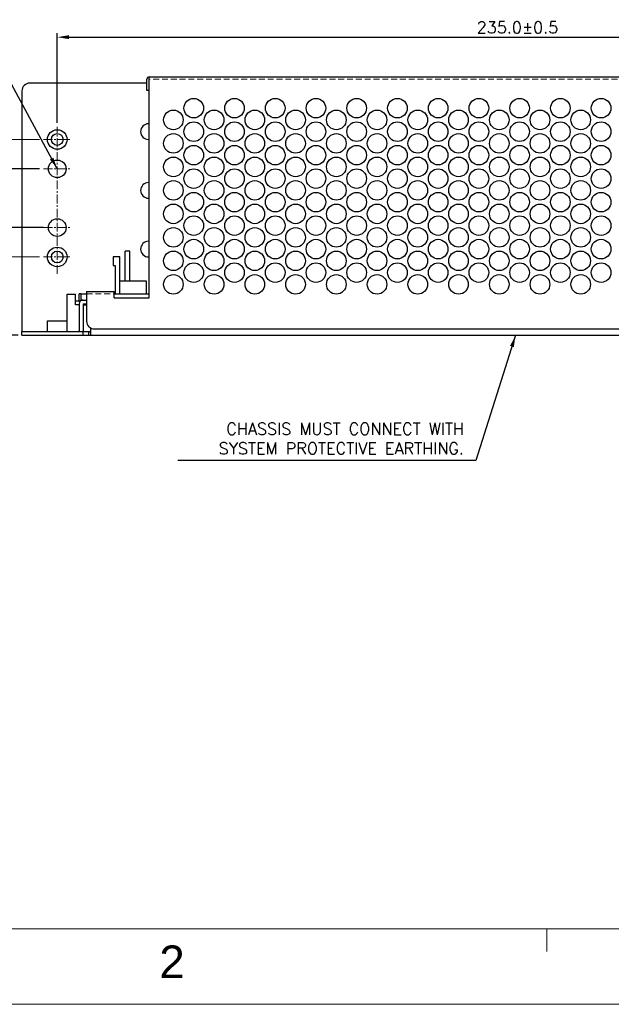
# Model space of a CAD drawing. Header units: millimetres. Extents: x 0 to 2584, y 0 to 2729.
# Tile 9 of 33: x 1209 to 1360, y 0 to 251. Entities that reach past the tile are written whole.
import ezdxf
from ezdxf.enums import TextEntityAlignment as Align

# ---------------------------------------------------------------- set-up
doc = ezdxf.new("R2010")
doc.units = ezdxf.units.MM
doc.header["$LTSCALE"] = 6
doc.linetypes.add('CENTER', pattern=[0.6, 0.375, -0.075, 0.075, -0.075])
doc.linetypes.add('HIDDEN', pattern=[0.375, 0.25, -0.125])
doc.layers.get('0').update_dxf_attribs({"linetype": 'CONTINUOUS'})
doc.layers.get('Defpoints').update_dxf_attribs({"linetype": 'CONTINUOUS'})
for name, color, linetype in [('02___PRT_ALL_AXES', 7, 'CONTINUOUS'), ('CENTER', 130, 'CENTER'), ('DIM', 2, 'CONTINUOUS'), ('H', 6, 'HIDDEN'), ('PAPER', 7, 'CONTINUOUS')]:
    doc.layers.add(name, color=color, linetype=linetype)
doc.styles.add('ARIAL', font='arial.ttf')
doc.styles.add('ROMANS', font='romans')
doc.styles.add('SIMPLEX', font='SIMPLEX.shx')
doc.styles.get("Standard").update_dxf_attribs({"font": 'ROMANS.SHX'})
doc.dimstyles.new('S_STANDARD', dxfattribs={"dimscale": 0, "dimtxt": 3, "dimasz": 3, "dimexe": 1, "dimexo": 1, "dimgap": 1, "dimtad": 1, "dimdec": 1, "dimzin": 0, "dimdsep": 46, "dimtxsty": 'ROMANS', "dimcen": -0.5, "dimadec": 0, "dimazin": 0, "dimtp": 0.1, "dimtfac": 1, "dimtdec": 1, "dimtmove": 0, "dimatfit": 3, "dimfxl": 1, "dimtolj": 1, "dimtzin": 0, "dimarcsym": 0})
doc.dimstyles.new('STANDARD$0', dxfattribs={"dimtxt": 3, "dimasz": 3, "dimexe": 1, "dimexo": 1, "dimgap": 1, "dimtad": 1, "dimdec": 1, "dimzin": 0, "dimdsep": 46, "dimtxsty": 'STANDARD', "dimcen": -0.5, "dimclrd": 2, "dimclre": 2, "dimclrt": 2, "dimadec": 0, "dimazin": 0, "dimtfac": 1, "dimtdec": 1, "dimtmove": 0, "dimatfit": 3, "dimfxl": 1, "dimtolj": 1, "dimtzin": 0, "dimarcsym": 0})

# ---------------------------------------------------------------- blocks, each defined once
blk = doc.blocks.new('s')
at = {"layer": 'PAPER', "color": 3, "lineweight": 0}
blk.add_line((2488.12, 19.31), (1715.88, 19.31), dxfattribs=at)
at = {"layer": 'PAPER', "color": 2, "lineweight": 0}
blk.add_line((2102, 19.31), (2102, 13.51), dxfattribs=at)
at = {"layer": 'PAPER', "color": 4, "lineweight": 0}
blk.add_line((1696.57, 0), (2507.43, 0), dxfattribs=at)
at = {"lineweight": 0, "style": 'ARIAL'}
for tag, height, p in [('TITLE', 8.69, (2412.52, 69.28)), ('PJZ-34V150WBHG', 7.72, (2412.52, 37.56))]:
    blk.add_attdef(tag, text='', height=height, dxfattribs=at).set_placement(p, align=Align.CENTER)
for tag, p, height in [('V', (2172.78, 49.93), 3.86), ('00', (2470.42, 29.5), 7.72), ('mm', (2184.78, 22.12), 4.83), ('ADP-XX', (2232.63, 21.52), 4.83), ('2_____2', (2363.13, 22.51), 4.83), ("XX/XX'XX", (2432.39, 21.5), 4.83), ('--', (2148.11, 21.74), 4.83)]:
    blk.add_attdef(tag, p, '', height=height, dxfattribs=at)
at = {"layer": 'PAPER', "color": 1, "lineweight": 0, "style": 'ARIAL'}
blk.add_text('2', height=8.34, dxfattribs=at).set_placement((2003.1, 6.68))
blk = doc.blocks.new('*D36')
at = {"layer": 'Defpoints', "color": 0, "lineweight": 0}
for p in [(1453.72, 247), (1218.72, 224.12), (1453.72, 224.12)]:
    blk.add_point(p, dxfattribs=at)
at = {"layer": 'DIM', "lineweight": -2}
for p, q in [((1218.72, 225.12), (1218.72, 248)), ((1221.72, 247), (1450.72, 247)), ((1453.72, 225.12), (1453.72, 248))]:
    blk.add_line(p, q, dxfattribs=at)
at = {"layer": 'DIM', "lineweight": 0}
for points in [[(1221.72, 247.5), (1221.72, 246.5), (1218.72, 247)], [(1450.72, 247.5), (1450.72, 246.5), (1453.72, 247)]]:
    blk.add_solid(points, dxfattribs=at)
at = {"layer": 'DIM', "lineweight": 0, "insert": (1336.22, 249.5), "char_height": 3, "attachment_point": 5, "style": 'SIMPLEX'}
blk.add_mtext('\\A1;235.0±0.5', dxfattribs=at)
blk = doc.blocks.new('*D41')
at = {"layer": 'Defpoints', "color": 0, "lineweight": 0}
for p in [(1198.26, 198.37), (1215.22, 198.37), (1209.72, 170.87)]:
    blk.add_point(p, dxfattribs=at)
at = {"layer": 'DIM', "lineweight": -2}
for p, q in [((1214.22, 198.37), (1197.26, 198.37)), ((1198.26, 173.87), (1198.26, 195.37)), ((1208.72, 170.87), (1197.26, 170.87))]:
    blk.add_line(p, q, dxfattribs=at)
at = {"layer": 'DIM', "lineweight": 0}
for points in [[(1197.76, 195.37), (1198.76, 195.37), (1198.26, 198.37)], [(1197.76, 173.87), (1198.76, 173.87), (1198.26, 170.87)]]:
    blk.add_solid(points, dxfattribs=at)
at = {"layer": 'DIM', "lineweight": 0, "insert": (1195.76, 184.62), "char_height": 3, "attachment_point": 5, "rotation": 90, "style": 'SIMPLEX'}
blk.add_mtext('\\A1;27.5±0.5', dxfattribs=at)
blk = doc.blocks.new('*D42')
at = {"layer": 'Defpoints', "color": 0, "lineweight": 0}
for p in [(1198.26, 213.37), (1215.22, 213.37), (1216.22, 198.37)]:
    blk.add_point(p, dxfattribs=at)
at = {"layer": 'DIM', "lineweight": -2}
for p, q in [((1198.26, 213.37), (1198.26, 237.8)), ((1214.22, 213.37), (1197.26, 213.37)), ((1198.26, 201.37), (1198.26, 210.37)), ((1215.22, 198.37), (1197.26, 198.37))]:
    blk.add_line(p, q, dxfattribs=at)
at = {"layer": 'DIM', "lineweight": 0}
for points in [[(1197.76, 210.37), (1198.76, 210.37), (1198.26, 213.37)], [(1197.76, 201.37), (1198.76, 201.37), (1198.26, 198.37)]]:
    blk.add_solid(points, dxfattribs=at)
at = {"layer": 'DIM', "lineweight": 0, "insert": (1195.76, 227.09), "char_height": 3, "attachment_point": 5, "rotation": 90, "style": 'SIMPLEX'}
blk.add_mtext('\\A1;15.0±0.5', dxfattribs=at)
blk = doc.blocks.new('*D43')
at = {"layer": 'Defpoints', "color": 0, "lineweight": 0}
for p in [(1186.36, 190.87), (1193.88, 190.87), (1209.72, 170.87)]:
    blk.add_point(p, dxfattribs=at)
at = {"layer": 'DIM', "lineweight": -2}
for p, q in [((1192.88, 190.87), (1185.36, 190.87)), ((1186.36, 173.87), (1186.36, 187.87)), ((1208.72, 170.87), (1185.36, 170.87))]:
    blk.add_line(p, q, dxfattribs=at)
at = {"layer": 'DIM', "lineweight": 0}
for points in [[(1185.86, 187.87), (1186.86, 187.87), (1186.36, 190.87)], [(1185.86, 173.87), (1186.86, 173.87), (1186.36, 170.87)]]:
    blk.add_solid(points, dxfattribs=at)
at = {"layer": 'DIM', "lineweight": 0, "insert": (1183.86, 180.87), "char_height": 3, "attachment_point": 5, "rotation": 90, "style": 'SIMPLEX'}
blk.add_mtext('\\A1;20.0±0.5', dxfattribs=at)

msp = doc.modelspace()

# ---------------------------------------------------------------- linework, layer by layer
at = {"color": 3, "linetype": 'Continuous'}
for p, q in [((1242.22, 180.47), (1242.22, 236.87)), ((1242.22, 236.87), (1430.22, 236.87)), ((1241.62, 235.27), (1211.72, 235.27)), ((1241.62, 233.37), (1241.62, 236.27)), ((1209.72, 233.27), (1209.72, 171.87)), ((1242.22, 224.87), (1242.02, 224.87)), ((1242.02, 220.87), (1242.22, 220.87)), ((1242.22, 209.87), (1242.02, 209.87)), ((1242.02, 205.87), (1242.22, 205.87)), ((1242.22, 194.87), (1242.02, 194.87)), ((1242.02, 190.87), (1242.22, 190.87)), ((1221.22, 174.57), (1221.22, 181.37)), ((1221.22, 181.37), (1223.42, 181.37)), ((1223.42, 179.67), (1223.42, 181.37)), ((1226.22, 182.07), (1226.22, 174.47)), ((1226.22, 182.07), (1233.22, 182.07)), ((1233.22, 180.47), (1233.22, 182.07)), ((1223.42, 179.67), (1224.32, 179.67)), ((1224.32, 178.87), (1224.32, 171.97)), ((1225.32, 179.87), (1226.22, 179.87)), ((1233.22, 180.47), (1242.22, 180.47)), ((1209.72, 171.87), (1227.22, 171.87)), ((1228.22, 172.47), (1443.22, 172.47))]:
    msp.add_line(p, q, dxfattribs=at)
at = {"color": 7, "linetype": 'Continuous'}
for p, q in [((1242.22, 233.37), (1241.62, 233.37)), ((1236.1, 184.67), (1236.1, 192.37)), ((1237.24, 192.37), (1236.1, 192.37)), ((1237.24, 184.67), (1237.24, 192.37)), ((1232.97, 190.87), (1232.97, 188.67)), ((1234.67, 190.87), (1232.97, 190.87)), ((1232.97, 188.67), (1233.47, 188.67)), ((1233.47, 188.67), (1233.47, 181.47)), ((1234.67, 181.47), (1234.67, 190.87)), ((1241.47, 184.67), (1234.67, 184.67)), ((1241.47, 181.47), (1241.47, 184.67)), ((1224.32, 179.67), (1224.32, 181.47)), ((1224.72, 181.47), (1224.32, 181.47)), ((1223.42, 178.67), (1223.42, 179.67)), ((1224.32, 178.67), (1223.42, 178.67)), ((1225.32, 178.87), (1225.32, 171.97)), ((1225.32, 178.87), (1226.22, 178.87)), ((1225.32, 178.67), (1226.22, 178.67)), ((1225.72, 178.87), (1225.72, 178.67)), ((1209.72, 170.87), (1209.72, 171.87)), ((1225.22, 171.87), (1225.22, 170.87)), ((1226.72, 171.87), (1226.72, 170.87)), ((1227.22, 172.76), (1227.22, 170.87)), ((1209.72, 170.87), (1461.72, 170.87))]:
    msp.add_line(p, q, dxfattribs=at)
at = {"color": 3, "linetype": 'Continuous'}
for centre, radius, start, end in [((1242.22, 236.27), 0.6, 90, 180), ((1211.72, 233.27), 2, 90, 180), ((1242.02, 222.87), 2, 90, 270), ((1242.02, 207.87), 2, 90, 270), ((1281.02, 207.87), 2, 88.4674, 90), ((1242.02, 192.87), 2, 90, 270), ((1225.32, 178.87), 1, 90, 180), ((1228.22, 174.47), 2, 180, 270), ((1224.22, 171.97), 0.1, 270, 0)]:
    msp.add_arc(centre, radius, start, end, dxfattribs=at)
at = {"color": 7, "linetype": 'Continuous'}
for centre, radius, start, end in [((1225.32, 179.67), 1, 180, 202.5), ((1224.22, 171.97), 1.1, 353.6433, 0)]:
    msp.add_arc(centre, radius, start, end, dxfattribs=at)
at = {"layer": '02___PRT_ALL_AXES', "color": 7, "linetype": 'Continuous'}
for p, q in [((1224.72, 181.47), (1224.72, 179.87)), ((1224.72, 181.47), (1226.22, 181.47)), ((1233.22, 181.47), (1242.22, 181.47)), ((1224.72, 179.87), (1225.32, 179.87))]:
    msp.add_line(p, q, dxfattribs=at)
at = {"layer": '02___PRT_ALL_AXES', "color": 3, "linetype": 'Continuous'}
for p, q in [((1216.22, 171.87), (1216.22, 174.57)), ((1216.22, 174.57), (1221.22, 174.57)), ((1221.22, 171.87), (1221.22, 174.57))]:
    msp.add_line(p, q, dxfattribs=at)
for centre, radius in [((1253.57, 228.87), 2.5), ((1263.97, 228.87), 2.5), ((1274.37, 228.87), 2.5), ((1284.77, 228.87), 2.5), ((1295.17, 228.87), 2.5), ((1305.57, 228.87), 2.5), ((1315.97, 228.87), 2.5), ((1326.37, 228.87), 2.5), ((1336.77, 228.87), 2.5), ((1347.17, 228.87), 2.5), ((1357.57, 228.87), 2.5), ((1248.37, 225.87), 2.5), ((1258.77, 225.87), 2.5), ((1269.17, 225.87), 2.5), ((1279.57, 225.87), 2.5), ((1289.97, 225.87), 2.5), ((1300.37, 225.87), 2.5), ((1310.77, 225.87), 2.5), ((1321.17, 225.87), 2.5), ((1331.57, 225.87), 2.5), ((1341.97, 225.87), 2.5), ((1352.37, 225.87), 2.5), ((1253.57, 222.87), 2.5), ((1263.97, 222.87), 2.5), ((1274.37, 222.87), 2.5), ((1284.77, 222.87), 2.5), ((1295.17, 222.87), 2.5), ((1305.57, 222.87), 2.5), ((1315.97, 222.87), 2.5), ((1326.37, 222.87), 2.5), ((1336.77, 222.87), 2.5), ((1347.17, 222.87), 2.5), ((1357.57, 222.87), 2.5), ((1218.72, 220.87), 2.5), ((1248.37, 219.87), 2.5), ((1258.77, 219.87), 2.5), ((1269.17, 219.87), 2.5), ((1279.57, 219.87), 2.5), ((1289.97, 219.87), 2.5), ((1300.37, 219.87), 2.5), ((1310.77, 219.87), 2.5), ((1321.17, 219.87), 2.5), ((1331.57, 219.87), 2.5), ((1341.97, 219.87), 2.5), ((1352.37, 219.87), 2.5), ((1253.57, 216.87), 2.5), ((1263.97, 216.87), 2.5), ((1274.37, 216.87), 2.5), ((1284.77, 216.87), 2.5), ((1295.17, 216.87), 2.5), ((1305.57, 216.87), 2.5), ((1315.97, 216.87), 2.5), ((1326.37, 216.87), 2.5), ((1336.77, 216.87), 2.5), ((1347.17, 216.87), 2.5), ((1357.57, 216.87), 2.5), ((1248.37, 213.87), 2.5), ((1258.77, 213.87), 2.5), ((1269.17, 213.87), 2.5), ((1279.57, 213.87), 2.5), ((1289.97, 213.87), 2.5), ((1300.37, 213.87), 2.5), ((1310.77, 213.87), 2.5), ((1321.17, 213.87), 2.5), ((1331.57, 213.87), 2.5), ((1341.97, 213.87), 2.5), ((1352.37, 213.87), 2.5), ((1218.72, 213.37), 2.25), ((1253.57, 210.87), 2.5), ((1263.97, 210.87), 2.5), ((1274.37, 210.87), 2.5), ((1284.77, 210.87), 2.5), ((1295.17, 210.87), 2.5), ((1305.57, 210.87), 2.5), ((1315.97, 210.87), 2.5), ((1326.37, 210.87), 2.5), ((1336.77, 210.87), 2.5), ((1347.17, 210.87), 2.5), ((1357.57, 210.87), 2.5), ((1248.37, 207.87), 2.5), ((1258.77, 207.87), 2.5), ((1269.17, 207.87), 2.5), ((1279.57, 207.87), 2.5), ((1289.97, 207.87), 2.5), ((1300.37, 207.87), 2.5), ((1310.77, 207.87), 2.5), ((1321.17, 207.87), 2.5), ((1331.57, 207.87), 2.5), ((1341.97, 207.87), 2.5), ((1352.37, 207.87), 2.5), ((1253.57, 204.87), 2.5), ((1263.97, 204.87), 2.5), ((1274.37, 204.87), 2.5), ((1284.77, 204.87), 2.5), ((1295.17, 204.87), 2.5), ((1305.57, 204.87), 2.5), ((1315.97, 204.87), 2.5), ((1326.37, 204.87), 2.5), ((1336.77, 204.87), 2.5), ((1347.17, 204.87), 2.5), ((1357.57, 204.87), 2.5), ((1248.37, 201.87), 2.5), ((1258.77, 201.87), 2.5), ((1269.17, 201.87), 2.5), ((1279.57, 201.87), 2.5), ((1289.97, 201.87), 2.5), ((1300.37, 201.87), 2.5), ((1310.77, 201.87), 2.5), ((1321.17, 201.87), 2.5), ((1331.57, 201.87), 2.5), ((1341.97, 201.87), 2.5), ((1352.37, 201.87), 2.5), ((1253.57, 198.87), 2.5), ((1263.97, 198.87), 2.5), ((1274.37, 198.87), 2.5), ((1284.77, 198.87), 2.5), ((1295.17, 198.87), 2.5), ((1305.57, 198.87), 2.5), ((1315.97, 198.87), 2.5), ((1326.37, 198.87), 2.5), ((1336.77, 198.87), 2.5), ((1347.17, 198.87), 2.5), ((1357.57, 198.87), 2.5), ((1218.72, 198.37), 2.25), ((1248.37, 195.87), 2.5), ((1258.77, 195.87), 2.5), ((1269.17, 195.87), 2.5), ((1279.57, 195.87), 2.5), ((1289.97, 195.87), 2.5), ((1300.37, 195.87), 2.5), ((1310.77, 195.87), 2.5), ((1321.17, 195.87), 2.5), ((1331.57, 195.87), 2.5), ((1341.97, 195.87), 2.5), ((1352.37, 195.87), 2.5), ((1253.57, 192.87), 2.5), ((1263.97, 192.87), 2.5), ((1274.37, 192.87), 2.5), ((1284.77, 192.87), 2.5), ((1295.17, 192.87), 2.5), ((1305.57, 192.87), 2.5), ((1315.97, 192.87), 2.5), ((1326.37, 192.87), 2.5), ((1336.77, 192.87), 2.5), ((1347.17, 192.87), 2.5), ((1357.57, 192.87), 2.5), ((1218.72, 190.87), 2.5), ((1248.37, 189.87), 2.5), ((1258.77, 189.87), 2.5), ((1269.17, 189.87), 2.5), ((1279.57, 189.87), 2.5), ((1289.97, 189.87), 2.5), ((1300.37, 189.87), 2.5), ((1310.77, 189.87), 2.5), ((1321.17, 189.87), 2.5), ((1331.57, 189.87), 2.5), ((1341.97, 189.87), 2.5), ((1352.37, 189.87), 2.5), ((1253.57, 186.87), 2.5), ((1263.97, 186.87), 2.5), ((1274.37, 186.87), 2.5), ((1284.77, 186.87), 2.5), ((1295.17, 186.87), 2.5), ((1305.57, 186.87), 2.5), ((1315.97, 186.87), 2.5), ((1326.37, 186.87), 2.5), ((1336.77, 186.87), 2.5), ((1347.17, 186.87), 2.5), ((1357.57, 186.87), 2.5), ((1248.37, 183.87), 2.5), ((1258.77, 183.87), 2.5), ((1269.17, 183.87), 2.5), ((1279.57, 183.87), 2.5), ((1289.97, 183.87), 2.5), ((1300.37, 183.87), 2.5), ((1310.77, 183.87), 2.5), ((1321.17, 183.87), 2.5), ((1331.57, 183.87), 2.5), ((1341.97, 183.87), 2.5), ((1352.37, 183.87), 2.5)]:
    msp.add_circle(centre, radius, dxfattribs=at)
at = {"layer": '02___PRT_ALL_AXES', "color": 7, "linetype": 'Continuous'}
for centre in [(1218.72, 220.87), (1218.72, 190.87)]:
    msp.add_circle(centre, 1.5, dxfattribs=at)
at = {"layer": 'CENTER', "lineweight": 0}
for p, q in [((1218.72, 186.54), (1218.72, 224.12)), ((1215.22, 220.87), (1222.22, 220.87)), ((1215.22, 213.37), (1222.22, 213.37)), ((1215.22, 198.37), (1222.22, 198.37)), ((1215.22, 190.87), (1222.22, 190.87))]:
    msp.add_line(p, q, dxfattribs=at)
at = {"layer": 'DIM', "lineweight": 0}
for p, q in [((1214.22, 220.87), (1199.26, 220.87)), ((1214.22, 190.87), (1199.26, 190.87))]:
    msp.add_line(p, q, dxfattribs=at)
at = {"layer": 'H', "lineweight": 0}
for p, q in [((1415.72, 236.27), (1242.22, 236.27)), ((1226.22, 181.47), (1233.22, 181.47))]:
    msp.add_line(p, q, dxfattribs=at)

# ---------------------------------------------------------------- block references
at = {"layer": 'DIM', "lineweight": 0}
msp.add_blockref('s', (-758.31, 0), dxfattribs=at)

# ---------------------------------------------------------------- texts
at = {"layer": 'DIM', "lineweight": 0, "insert": (1322.57, 140.47), "char_height": 3, "attachment_point": 9, "style": 'SIMPLEX'}
msp.add_mtext('\\A1;CHASSIS MUST CONNECT WITH\\P SYSTEM PROTECTIVE EARTHING.', dxfattribs=at)

# ---------------------------------------------------------------- dimensions: what is measured, and where the dimension line sits
at = {"layer": 'DIM', "lineweight": 0}
dim = msp.add_linear_dim(base=(1453.72, 247), p1=(1218.72, 224.12), p2=(1453.72, 224.12), dimstyle='STANDARD$0', override={"dimtad": 3, "dimtxsty": 'SIMPLEX', "dimcen": -2, "dimclrd": 256, "dimclre": 256, "dimclrt": 256, "dimtol": 1, "dimtp": 0.5, "dimtm": 0.5}, dxfattribs=at)
dim.commit()
dim.dimension.update_dxf_attribs({"geometry": '*D36', "text_midpoint": (1336.22, 247), "dimtype": 160})
for base, p1, p2, picture, middle in [((1198.26, 213.37), (1216.22, 198.37), (1215.22, 213.37), '*D42', (1198.26, 227.09)), ((1198.26, 198.37), (1209.72, 170.87), (1215.22, 198.37), '*D41', (1198.26, 184.62)), ((1186.36, 190.87), (1209.72, 170.87), (1193.88, 190.87), '*D43', (1186.36, 180.87))]:
    dim = msp.add_linear_dim(base=base, p1=p1, p2=p2, angle=90, dimstyle='STANDARD$0', override={"dimtad": 3, "dimtxsty": 'SIMPLEX', "dimcen": -2, "dimclrd": 256, "dimclre": 256, "dimclrt": 256, "dimtol": 1, "dimtp": 0.5, "dimtm": 0.5}, dxfattribs=at)
    dim.commit()
    dim.dimension.update_dxf_attribs({"geometry": picture, "text_midpoint": middle, "dimtype": 160})

# ---------------------------------------------------------------- leaders
for points in [[(1218.72, 213.37), (1203.44, 241.45), (1186.8, 241.45)], [(1335.72, 170.87), (1325.55, 138.86), (1249.52, 138.86)]]:
    msp.add_leader(points, dimstyle='S_STANDARD', override={"dimscale": 1, "dimtad": 0}, dxfattribs=at)

doc.saveas('drawing.dxf')
